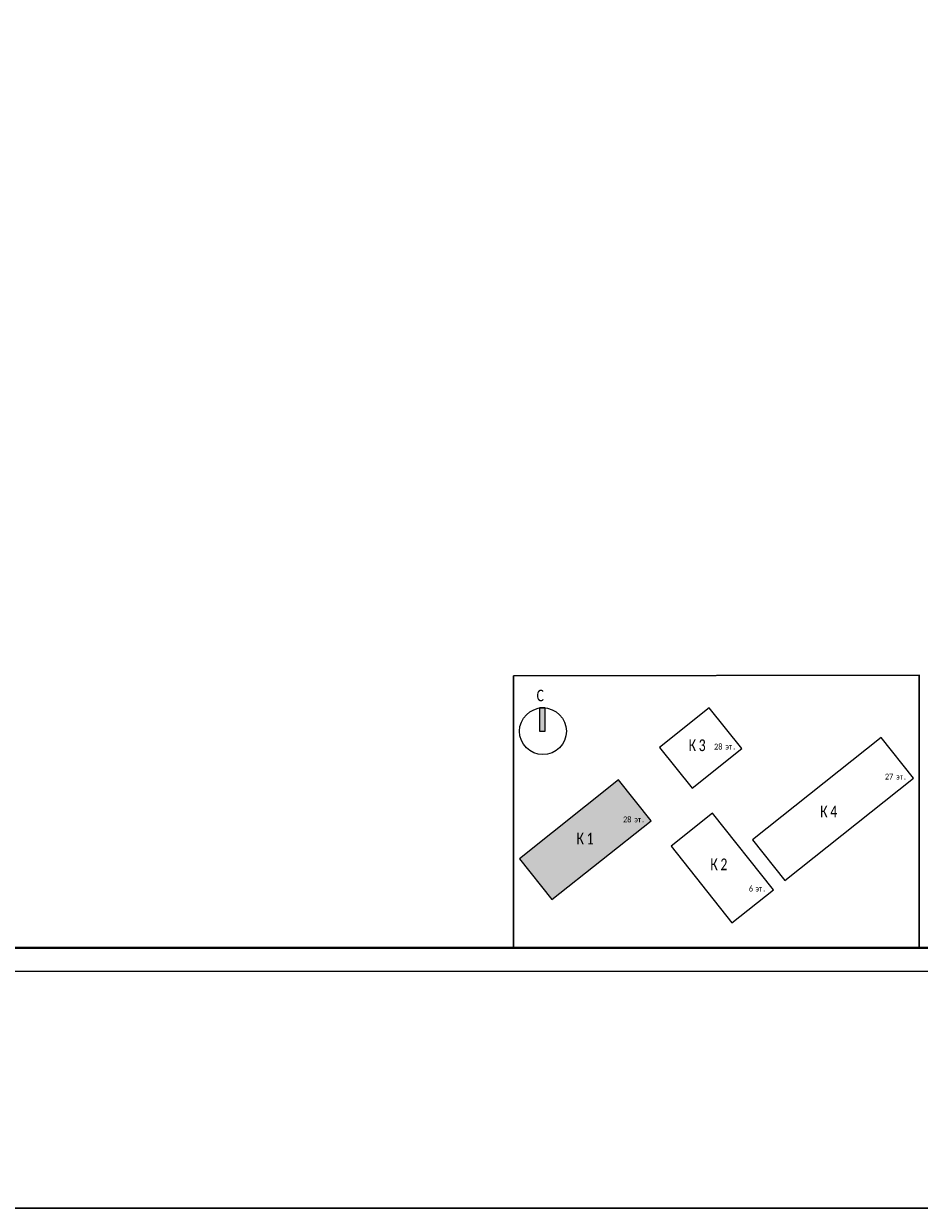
# Model space of a CAD drawing. Header units: millimetres. Extents: x 303602 to 13248484, y -10200551 to -26241.
# Tile 24 of 51: x 650741 to 669867, y -104490 to -79179. Entities that reach past the tile are written whole.
import ezdxf

# ---------------------------------------------------------------- set-up
doc = ezdxf.new("R2010")
doc.units = ezdxf.units.MM
doc.layers.get('Defpoints').update_dxf_attribs({"color": 252})
doc.layers.add('0_S_Grey_01', color=9, linetype='Continuous', lineweight=5, true_color=0x808080)
for name, color, linetype, lineweight in [('RC-Извещатели_пожарные', 1, 'Continuous', 30), ('Рамка', 7, 'Continuous', 18), ('Типовые аннотации', 252, 'Continuous', 5)]:
    doc.layers.add(name, color=color, linetype=linetype, lineweight=lineweight)
doc.layers.add('формат', color=250, linetype='Continuous')
doc.styles.add('Arial', font='arial.ttf', dxfattribs={"width": 0.9, "height": 699.9999999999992})
doc.styles.add('Calibri Light_4', font='calibril.ttf', dxfattribs={"width": 0.75, "height": 320})
doc.styles.add('Calibri Light_5', font='calibril.ttf', dxfattribs={"width": 0.75, "height": 2.5})

# ---------------------------------------------------------------- blocks, each defined once
blk = doc.blocks.new('*U39')
at = {"color": 0, "lineweight": 0}
blk.add_lwpolyline([(-594, 4.393872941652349e-15), (6.661338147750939e-14, 6.661338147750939e-14), (3.331937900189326e-14, 420.0000000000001), (-594.0000000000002, 420.0000000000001)], close=True, dxfattribs=at)
at = {"lineweight": 40}
blk.add_lwpolyline([(-574, 5.000000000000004), (-4.999999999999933, 5.000000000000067), (-4.999999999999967, 415.0000000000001), (-574.0000000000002, 415.0000000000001)], close=True, dxfattribs=at)
at = {"style": 'Arial', "width": 0.9, "flags": 8}
blk.add_attdef('FORMAT', (-36.87188609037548, 1.257088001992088), '', height=2.8, dxfattribs=at)
blk = doc.blocks.new('0_AS_SLK8_BUG_2000 - 0_AS_SLK8_BUG_2000-4965751-Экспликация помещений на отм_ _8_100')
at = {"layer": 'Типовые аннотации'}
blk.add_hatch(color=256, dxfattribs=at).paths.add_polyline_path([(-64.89341031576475, 34.73339586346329), (-65.89341031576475, 34.73339586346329), (-65.89341031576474, 38.73339586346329), (-64.89341031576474, 38.73339586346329)])
at = {"layer": 'Типовые аннотации', "true_color": 0xc0c0c0}
blk.add_hatch(color=9, dxfattribs=at).paths.add_polyline_path([(-52.35609507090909, 26.40053658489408), (-46.81253681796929, 19.4378530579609), (-63.7498520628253, 5.952679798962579), (-69.29341031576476, 12.91536332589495)])
at = {"layer": '0_S_Grey_01'}
for p, q in [((-36.8660808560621, 38.73339586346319), (-45.35429616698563, 31.97523776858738)), ((-31.32252260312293, 31.77071233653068), (-36.8660808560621, 38.73339586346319)), ((-7.517170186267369, 33.65954697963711), (-29.50047435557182, 16.15685182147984)), ((-1.973611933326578, 26.69686345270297), (-7.517170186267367, 33.65954697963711)), ((-45.35429616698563, 31.97523776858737), (-39.81073791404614, 25.012554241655)), ((-39.81073791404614, 25.012554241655), (-31.32252260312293, 31.77071233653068)), ((-52.35609507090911, 26.40053658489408), (-69.29341031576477, 12.91536332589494)), ((-46.8125368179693, 19.4378530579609), (-52.35609507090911, 26.40053658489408)), ((-23.95691610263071, 9.194168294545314), (-1.973611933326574, 26.69686345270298)), ((-36.33025549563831, 20.72135777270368), (-43.4102876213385, 15.08436876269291)), ((-25.91272608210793, 7.636989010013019), (-36.33025549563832, 20.72135777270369)), ((-63.7498520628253, 5.952679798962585), (-46.8125368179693, 19.4378530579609)), ((-43.4102876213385, 15.08436876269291), (-32.99275820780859, 2.000000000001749)), ((-29.50047435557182, 16.15685182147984), (-23.95691610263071, 9.194168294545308)), ((-69.29341031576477, 12.91536332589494), (-63.7498520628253, 5.952679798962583)), ((-32.9927582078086, 2.000000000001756), (-25.91272608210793, 7.63698901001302))]:
    blk.add_line(p, q, dxfattribs=at)
at = {"layer": 'Типовые аннотации'}
for p, q in [((-64.89341031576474, 38.73339586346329), (-65.89341031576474, 38.73339586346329)), ((-65.89341031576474, 38.73339586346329), (-65.89341031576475, 34.73339586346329)), ((-64.89341031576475, 34.73339586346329), (-64.89341031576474, 38.73339586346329)), ((-65.89341031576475, 34.73339586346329), (-64.89341031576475, 34.73339586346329)), ((-52.35609507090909, 26.40053658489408), (-69.29341031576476, 12.91536332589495)), ((-46.81253681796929, 19.4378530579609), (-52.35609507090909, 26.40053658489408)), ((-63.7498520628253, 5.952679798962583), (-46.81253681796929, 19.4378530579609)), ((-69.29341031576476, 12.91536332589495), (-63.7498520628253, 5.952679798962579))]:
    blk.add_line(p, q, dxfattribs=at)
blk.add_circle((-65.29341031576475, 34.73339586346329), 3.999999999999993, dxfattribs=at)
at = {"layer": 'Типовые аннотации', "attachment_point": 1}
for s, insert, char_height, width, style in [('\\fCalibri Light|b0|i0|c204|p34|;C', (-66.37824129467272, 41.84007573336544), 2, 2.0843875, 'Calibri Light_4'), ('28 ', (-51.60674181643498, 20.15287817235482), 1, 2.32489375, 'Calibri Light_5'), ('эт', (-49.68851264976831, 20.15287817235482), 1, 1.603375, 'Calibri Light_5'), ('\\fCalibri Light|b0|i0|c204|p34|;.', (-48.36559598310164, 20.15287817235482), 1, 0.4810124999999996, 'Calibri Light_5'), ('\\fCalibri Light|b0|i0|c204|p34|;К', (-59.55569245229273, 17.38921328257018), 2, 2.0843875, 'Calibri Light_4'), ('\\fCalibri Light|b0|i0|c204|p34|;1', (-57.83590078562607, 17.38921328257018), 2, 1.92405, 'Calibri Light_4')]:
    blk.add_mtext(s, dxfattribs=dict(at, insert=insert, char_height=char_height, width=width, style=style))
at = {"layer": 'Типовые аннотации', "color": 8, "true_color": 0x808080, "attachment_point": 1}
for s, insert, char_height, width, style in [('\\fCalibri Light|b0|i0|c204|p34|;К', (-40.39984909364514, 33.33828071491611), 2, 2.0843875, 'Calibri Light_4'), ('\\fCalibri Light|b0|i0|c204|p34|;3', (-38.68005742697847, 33.33828071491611), 2, 1.92405, 'Calibri Light_4'), ('28 ', (-36.04619677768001, 32.60764187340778), 1, 2.32489375, 'Calibri Light_5'), ('эт', (-34.12796761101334, 32.60764187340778), 1, 1.603375, 'Calibri Light_5'), ('\\fCalibri Light|b0|i0|c204|p34|;.', (-32.80505094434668, 32.60764187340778), 1, 0.4810124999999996, 'Calibri Light_5'), ('27 ', (-6.864468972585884, 27.4772806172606), 1, 2.32489375, 'Calibri Light_5'), ('эт', (-4.946239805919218, 27.4772806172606), 1, 1.603375, 'Calibri Light_5'), ('\\fCalibri Light|b0|i0|c204|p34|;.', (-3.623323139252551, 27.4772806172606), 1, 0.4810124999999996, 'Calibri Light_5'), ('\\fCalibri Light|b0|i0|c204|p34|;К', (-17.92569001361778, 22.00657472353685), 2, 2.0843875, 'Calibri Light_4'), ('\\fCalibri Light|b0|i0|c204|p34|;4', (-16.20589834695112, 22.00657472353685), 2, 1.92405, 'Calibri Light_4'), ('28 ', (-51.60674181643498, 20.15287817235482), 1, 2.32489375, 'Calibri Light_5'), ('эт', (-49.68851264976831, 20.15287817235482), 1, 1.603375, 'Calibri Light_5'), ('\\fCalibri Light|b0|i0|c204|p34|;.', (-48.36559598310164, 20.15287817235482), 1, 0.4810124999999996, 'Calibri Light_5'), ('\\fCalibri Light|b0|i0|c204|p34|;К', (-59.55569245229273, 17.38921328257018), 2, 2.0843875, 'Calibri Light_4'), ('\\fCalibri Light|b0|i0|c204|p34|;1', (-57.83590078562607, 17.38921328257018), 2, 1.92405, 'Calibri Light_4'), ('\\fCalibri Light|b0|i0|c204|p34|;К', (-36.69054182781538, 12.9809562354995), 2, 2.0843875, 'Calibri Light_4'), ('\\fCalibri Light|b0|i0|c204|p34|;2', (-34.97075016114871, 12.9809562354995), 2, 1.92405, 'Calibri Light_4'), ('6 ', (-30.11289359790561, 8.335616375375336), 1, 1.36286875, 'Calibri Light_5'), ('эт', (-28.98841443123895, 8.335616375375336), 1, 1.603375, 'Calibri Light_5'), ('\\fCalibri Light|b0|i0|c204|p34|;.', (-27.66549776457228, 8.335616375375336), 1, 0.4810125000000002, 'Calibri Light_5')]:
    blk.add_mtext(s, dxfattribs=dict(at, insert=insert, char_height=char_height, width=width, style=style))

msp = doc.modelspace()

# ---------------------------------------------------------------- linework, layer by layer
at = {"layer": 'Defpoints', "color": 3, "lineweight": 30}
msp.add_lwpolyline([(661204.3984748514, -93110.3724376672), (669867.3984748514, -93099.3724376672), (669867.3984748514, -98921.3724376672), (661204.3984748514, -98932.3724376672)], close=True, dxfattribs=at)
at = {"layer": 'RC-Извещатели_пожарные', "lineweight": 30}
msp.add_lwpolyline([(329285, -48338), (1052378, -48338), (1052378, -104490), (329285, -104490)], close=True, dxfattribs=at)
at = {"layer": 'Рамка'}
msp.add_lwpolyline([(631467.3993003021, -98921.3724376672), (688367.3993003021, -98921.3724376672), (688367.3993003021, -57921.3724376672), (631467.3993003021, -57921.3724376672)], close=True, dxfattribs=at)

# ---------------------------------------------------------------- block references
at = {"layer": 'Типовые аннотации', "xscale": 125, "yscale": 125, "zscale": 125}
msp.add_blockref('0_AS_SLK8_BUG_2000 - 0_AS_SLK8_BUG_2000-4965751-Экспликация помещений на отм_ _8_100', (669991.1487852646, -98638.38558082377), dxfattribs=at)
at = {"layer": 'формат', "xscale": 100, "yscale": 100, "zscale": 100}
msp.add_blockref('*U39', (688867.3993003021, -99421.3724376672), dxfattribs=at)

doc.saveas('drawing.dxf')
